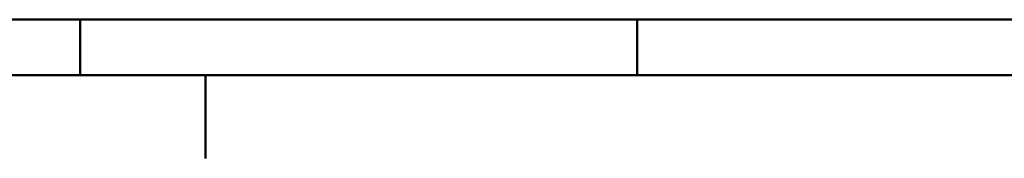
# Model space of a CAD drawing. Header units: millimetres. Extents: x 0 to 428, y 0 to 298.
# Tile 6 of 41: x 108 to 197, y 0 to 13. Entities that reach past the tile are written whole.
import ezdxf

# ---------------------------------------------------------------- set-up
doc = ezdxf.new("R2010")
doc.units = ezdxf.units.MM
doc.layers.add('am_0', color=7, linetype='Continuous', lineweight=50)
doc.layers.add('am_6', color=2, linetype='Continuous', lineweight=35)

# ---------------------------------------------------------------- blocks, each defined once
blk = doc.blocks.new('1_Drawing_frame_0_in_FDFneo120240C2325N1N4N_300Cl0__1203')
at = {"layer": 'am_0'}
for p, q in [((407.5, 12.5), (20, 12.5)), ((113.75, 7.5), (113.75, 12.5)), ((163.75, 7.5), (163.75, 12.5)), ((412.5, 7.5), (7.5, 7.5)), ((125, 7.5), (125, 7.42105)), ((125, 7.42105), (125, 7.34211)), ((125, 7.34211), (125, 7.26316)), ((125, 7.26316), (125, 7.18421)), ((125, 7.18421), (125, 7.10526)), ((125, 7.10526), (125, 7.02632)), ((125, 7.02632), (125, 6.94737)), ((125, 6.94737), (125, 6.86842)), ((125, 6.86842), (125, 6.78947)), ((125, 6.78947), (125, 6.71053)), ((125, 6.71053), (125, 6.63158)), ((125, 6.63158), (125, 6.55263)), ((125, 6.55263), (125, 6.47368)), ((125, 6.47368), (125, 6.39474)), ((125, 6.39474), (125, 6.31579)), ((125, 6.31579), (125, 6.23684)), ((125, 6.23684), (125, 6.15789)), ((125, 6.15789), (125, 6.07895)), ((125, 6.07895), (125, 6)), ((125, 6), (125, 5.92105)), ((125, 5.92105), (125, 5.84211)), ((125, 5.84211), (125, 5.76316)), ((125, 5.76316), (125, 5.68421)), ((125, 5.68421), (125, 5.60526)), ((125, 5.60526), (125, 5.52632)), ((125, 5.52632), (125, 5.44737)), ((125, 5.44737), (125, 5.36842)), ((125, 5.36842), (125, 5.28947)), ((125, 5.28947), (125, 5.21053)), ((125, 5.21053), (125, 5.13158)), ((125, 5.13158), (125, 5.05263)), ((125, 5.05263), (125, 4.97368)), ((125, 4.97368), (125, 4.89474)), ((125, 4.89474), (125, 4.81579)), ((125, 4.81579), (125, 4.73684)), ((125, 4.73684), (125, 4.65789)), ((125, 4.65789), (125, 4.57895)), ((125, 4.57895), (125, 4.5)), ((125, 4.5), (125, 4.42105)), ((125, 4.42105), (125, 4.34211)), ((125, 4.34211), (125, 4.26316)), ((125, 4.26316), (125, 4.18421)), ((125, 4.18421), (125, 4.10526)), ((125, 4.10526), (125, 4.02632)), ((125, 4.02632), (125, 3.94737)), ((125, 3.94737), (125, 3.86842)), ((125, 3.86842), (125, 3.78947)), ((125, 3.78947), (125, 3.71053)), ((125, 3.71053), (125, 3.63158)), ((125, 3.63158), (125, 3.55263)), ((125, 3.55263), (125, 3.47368)), ((125, 3.47368), (125, 3.39474)), ((125, 3.39474), (125, 3.31579)), ((125, 3.31579), (125, 3.23684)), ((125, 3.23684), (125, 3.15789)), ((125, 3.15789), (125, 3.07895)), ((125, 3.07895), (125, 3)), ((125, 3), (125, 2.92105)), ((125, 2.92105), (125, 2.84211)), ((125, 2.84211), (125, 2.76316)), ((125, 2.76316), (125, 2.68421)), ((125, 2.68421), (125, 2.60526)), ((125, 2.60526), (125, 2.52632)), ((125, 2.52632), (125, 2.44737)), ((125, 2.44737), (125, 2.36842)), ((125, 2.36842), (125, 2.28947)), ((125, 2.28947), (125, 2.21053)), ((125, 2.21053), (125, 2.13158)), ((125, 2.13158), (125, 2.05263)), ((125, 2.05263), (125, 1.97368)), ((125, 1.97368), (125, 1.89474)), ((125, 1.89474), (125, 1.81579)), ((125, 1.81579), (125, 1.73684)), ((125, 1.73684), (125, 1.65789)), ((125, 1.65789), (125, 1.57895)), ((125, 1.57895), (125, 1.5)), ((125, 1.5), (125, 1.42105)), ((125, 1.42105), (125, 1.34211)), ((125, 1.34211), (125, 1.26316)), ((125, 1.26316), (125, 1.18421)), ((125, 1.18421), (125, 1.10526)), ((125, 1.10526), (125, 1.02632)), ((125, 1.02632), (125, 0.947368)), ((125, 0.947368), (125, 0.868421)), ((125, 0.868421), (125, 0.789474)), ((125, 0.789474), (125, 0.710526)), ((125, 0.710526), (125, 0.631579)), ((125, 0.631579), (125, 0.552632)), ((125, 0.552632), (125, 0.473684)), ((125, 0.473684), (125, 0.394737)), ((125, 0.394737), (125, 0.315789)), ((125, 0.315789), (125, 0.236842)), ((125, 0.236842), (125, 0.157895)), ((125, 0.157895), (125, 0.078947)), ((125, 0.078947), (125, 0))]:
    blk.add_line(p, q, dxfattribs=at)
at = {"layer": 'am_6', "flags": 8}
for tag, p in [('COMPANY', (425, 297)), ('ExcludeFromBOM', (425, 296.5))]:
    blk.add_attdef(tag, p, '', height=0.5, dxfattribs=at)

msp = doc.modelspace()

# ---------------------------------------------------------------- block references
msp.add_blockref('1_Drawing_frame_0_in_FDFneo120240C2325N1N4N_300Cl0__1203', (0, 0))

doc.saveas('drawing.dxf')
